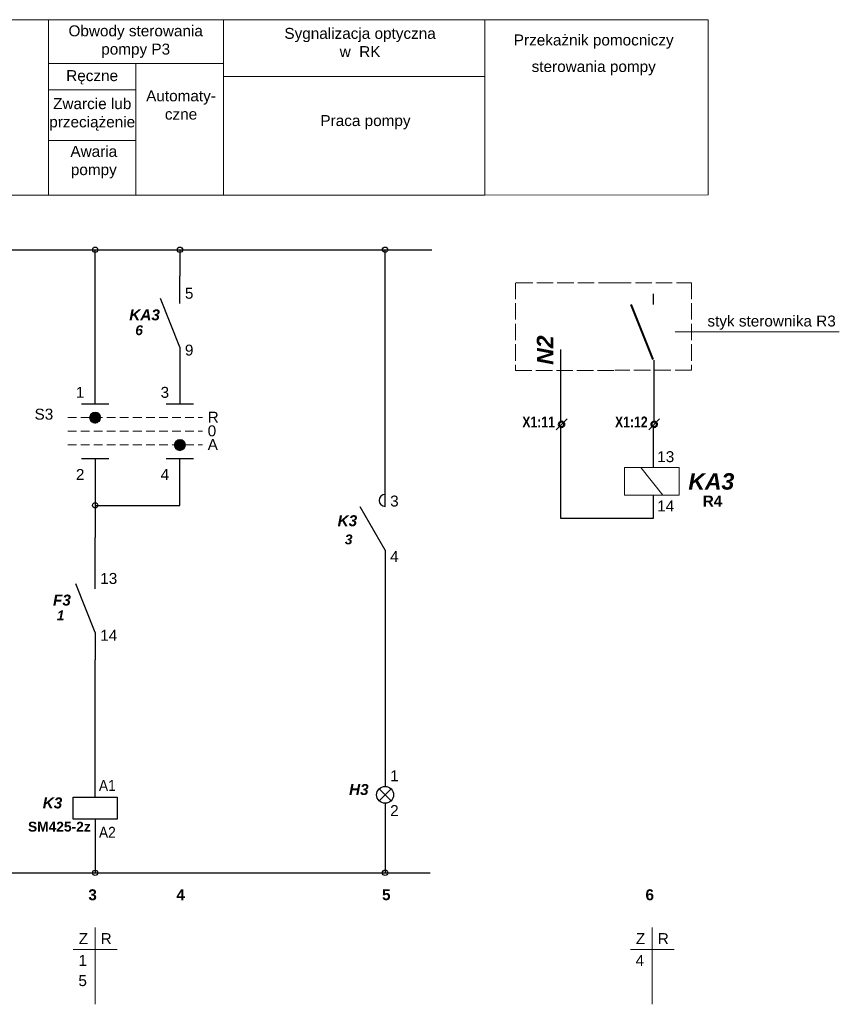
# Model space of a CAD drawing. Header units: millimetres. Extents: x 624 to 871, y 73 to 297.
# Tile 2 of 2: x 722 to 871, y 117 to 297. Entities that reach past the tile are written whole.
import ezdxf

# ---------------------------------------------------------------- set-up
doc = ezdxf.new("R2010")
doc.units = ezdxf.units.MM
doc.header["$LTSCALE"] = 0.25
doc.header["$MEASUREMENT"] = 0
doc.linetypes.add('ACAD_ISO02W100', pattern=[15, 12, -3])
doc.linetypes.add('HIDDEN', pattern=[9.525, 6.35, -3.175])
for name, color, linetype, lineweight in [('Elementy', 3, 'Continuous', 30), ('Opisy', 2, 'Continuous', 20), ('Połączenia', 1, 'Continuous', 25)]:
    doc.layers.add(name, color=color, linetype=linetype, lineweight=lineweight)
doc.layers.add('Prostok†ty', color=7, linetype='Continuous')
doc.layers.add('SCHRACK_S', color=1, linetype='Continuous')
doc.styles.add('p', font='arial.ttf', dxfattribs={"height": 3})
doc.styles.add('pd', font='arialbi.ttf', dxfattribs={"height": 3})
doc.styles.add('pm', font='arial.ttf', dxfattribs={"height": 2})
doc.styles.add('pmb', font='arialbd.ttf', dxfattribs={"height": 2})
doc.styles.add('Projekt', font='arial.ttf', dxfattribs={"height": 3})
doc.styles.add('Projekt duzy', font='arialbi.ttf', dxfattribs={"height": 4})
doc.styles.get("Standard").update_dxf_attribs({"font": 'arial.ttf', "height": 8})

# ---------------------------------------------------------------- blocks, each defined once
blk = doc.blocks.new('styk zwierny')
at = {"lineweight": 40}
blk.add_line((0, 0), (-4, 10), dxfattribs=at)
blk = doc.blocks.new('zacisk')
blk.add_line((1, 1), (-1, -1))
at = {"lineweight": 50}
blk.add_circle((0, 0), 0.5, dxfattribs=at)
blk = doc.blocks.new('OP000001_s')
at = {"layer": 'Elementy'}
for p, q in [((-5.77, -0.16), (-11.21, -5.61)), ((-11.21, -0.16), (-5.77, -5.61))]:
    blk.add_line(p, q, dxfattribs=at)
blk.add_circle((-8.49, -2.88), 3.85, dxfattribs=at)
blk = doc.blocks.new('CEWKA')
at = {"layer": 'SCHRACK_S', "color": 1}
for p, q in [((-15.29, -2.05), (-15.29, 1.95)), ((-15.29, -6.05), (-15.29, -10.05))]:
    blk.add_line(p, q, dxfattribs=at)
at = {"layer": 'SCHRACK_S', "color": 2}
for p, q in [((-19.29, -2.05), (-11.29, -2.05)), ((-19.29, -6.05), (-19.29, -2.05)), ((-11.29, -2.05), (-11.29, -6.05)), ((-11.29, -6.05), (-19.29, -6.05))]:
    blk.add_line(p, q, dxfattribs=at)
at = {"layer": 'SCHRACK_S', "color": 3, "width": 0.9}
for s, p in [('A1', (-14.6, -0.89)), ('A2', (-14.6, -9.44))]:
    blk.add_text(s, height=2, dxfattribs=at).set_placement(p)
blk = doc.blocks.new('Stycznik')
at = {"layer": 'SCHRACK_S', "color": 3}
blk.add_blockref('CEWKA', (1228.98, 171.31), dxfattribs=at)
blk = doc.blocks.new('Styk_stycz')
at = {"layer": 'SCHRACK_S'}
for p, q in [((1252.89, 219.91), (1252.89, 224.91)), ((1252.89, 211.91), (1248.31, 219.84)), ((1252.89, 211.91), (1252.89, 206.91))]:
    blk.add_line(p, q, dxfattribs=at)
at = {"layer": 'SCHRACK_S', "color": 4}
blk.add_arc((1252.89, 221.01), 1.1, 90, 270, dxfattribs=at)
blk = doc.blocks.new('*X12')
at = {"layer": 'Prostok†ty', "color": 0, "linetype": 'ByBlock'}
for p, q in [((84.6, 107.84), (84.56, 107.9)), ((84.75, 107.92), (84.7, 107.84)), ((84.75, 107.92), (84.73, 107.96)), ((84.75, 107.92), (84.85, 107.92)), ((84.89, 108), (84.85, 107.92)), ((84.9, 107.84), (84.85, 107.92)), ((85.05, 107.92), (85, 107.84)), ((85.05, 107.92), (85.01, 108)), ((85.05, 107.92), (85.15, 107.92)), ((85.18, 107.98), (85.15, 107.92)), ((85.2, 107.84), (85.15, 107.92)), ((85.35, 107.92), (85.3, 107.84)), ((85.35, 107.92), (85.34, 107.94)), ((85.35, 107.92), (85.38, 107.92)), ((85.5, 107.84), (85.48, 107.88)), ((84, 106.97), (84.1, 106.97)), ((84.01, 107.15), (84.1, 107.15)), ((84.02, 106.8), (84.1, 106.8)), ((84.05, 107.32), (84.1, 107.32)), ((84.07, 106.63), (84.1, 106.63)), ((84.15, 107.41), (84.1, 107.32)), ((84.15, 107.23), (84.1, 107.32)), ((84.15, 107.23), (84.1, 107.15)), ((84.15, 107.06), (84.1, 107.15)), ((84.15, 107.06), (84.1, 106.97)), ((84.15, 106.89), (84.1, 106.97)), ((84.15, 106.89), (84.1, 106.8)), ((84.15, 106.71), (84.1, 106.8)), ((84.15, 106.71), (84.1, 106.63)), ((84.15, 106.54), (84.1, 106.63)), ((84.15, 107.41), (84.11, 107.47)), ((84.15, 106.54), (84.13, 106.51)), ((84.15, 107.41), (84.25, 107.41)), ((84.15, 107.23), (84.25, 107.23)), ((84.15, 107.06), (84.25, 107.06)), ((84.15, 106.89), (84.25, 106.89)), ((84.15, 106.71), (84.25, 106.71)), ((84.15, 106.54), (84.25, 106.54)), ((84.18, 107.58), (84.25, 107.58)), ((84.23, 106.37), (84.25, 106.37)), ((84.3, 107.66), (84.25, 107.58)), ((84.3, 107.49), (84.25, 107.58)), ((84.3, 107.49), (84.25, 107.41)), ((84.3, 107.32), (84.25, 107.41)), ((84.3, 107.32), (84.25, 107.23)), ((84.3, 107.15), (84.25, 107.23)), ((84.3, 107.15), (84.25, 107.06)), ((84.3, 106.97), (84.25, 107.06)), ((84.3, 106.97), (84.25, 106.89)), ((84.3, 106.8), (84.25, 106.89)), ((84.3, 106.8), (84.25, 106.71)), ((84.3, 106.63), (84.25, 106.71)), ((84.3, 106.63), (84.25, 106.54)), ((84.3, 106.45), (84.25, 106.54)), ((84.3, 106.45), (84.25, 106.37)), ((84.29, 106.3), (84.25, 106.37)), ((84.3, 107.66), (84.28, 107.7)), ((84.3, 107.66), (84.4, 107.66)), ((84.3, 107.49), (84.4, 107.49)), ((84.3, 107.32), (84.4, 107.32)), ((84.3, 107.15), (84.4, 107.15)), ((84.3, 106.97), (84.4, 106.97)), ((84.3, 106.8), (84.4, 106.8)), ((84.3, 106.63), (84.4, 106.63)), ((84.3, 106.45), (84.4, 106.45)), ((84.31, 106.28), (84.4, 106.28)), ((84.45, 107.75), (84.4, 107.66)), ((84.45, 107.58), (84.4, 107.66)), ((84.45, 107.58), (84.4, 107.49)), ((84.45, 107.41), (84.4, 107.49)), ((84.45, 107.41), (84.4, 107.32)), ((84.45, 107.23), (84.4, 107.32)), ((84.45, 107.23), (84.4, 107.15)), ((84.45, 107.06), (84.4, 107.15)), ((84.45, 107.06), (84.4, 106.97)), ((84.45, 106.89), (84.4, 106.97)), ((84.45, 106.89), (84.4, 106.8)), ((84.45, 106.71), (84.4, 106.8)), ((84.45, 106.71), (84.4, 106.63)), ((84.45, 106.54), (84.4, 106.63)), ((84.45, 106.54), (84.4, 106.45)), ((84.45, 106.37), (84.4, 106.45)), ((84.45, 106.37), (84.4, 106.28)), ((84.45, 106.19), (84.4, 106.28)), ((84.45, 107.75), (84.41, 107.81)), ((84.45, 106.19), (84.44, 106.17)), ((84.45, 107.75), (84.55, 107.75)), ((84.45, 107.58), (84.55, 107.58)), ((84.45, 107.41), (84.55, 107.41)), ((84.45, 107.23), (84.55, 107.23)), ((84.45, 107.06), (84.55, 107.06)), ((84.45, 106.89), (84.55, 106.89)), ((84.45, 106.71), (84.55, 106.71)), ((84.45, 106.54), (84.55, 106.54)), ((84.45, 106.37), (84.55, 106.37)), ((84.45, 106.19), (84.55, 106.19)), ((84.6, 107.84), (84.55, 107.75)), ((84.6, 107.66), (84.55, 107.75)), ((84.6, 107.66), (84.55, 107.58)), ((84.6, 107.49), (84.55, 107.58)), ((84.6, 107.49), (84.55, 107.41)), ((84.6, 107.32), (84.55, 107.41)), ((84.6, 107.32), (84.55, 107.23)), ((84.6, 107.15), (84.55, 107.23)), ((84.6, 107.15), (84.55, 107.06)), ((84.6, 106.97), (84.55, 107.06)), ((84.6, 106.97), (84.55, 106.89)), ((84.6, 106.8), (84.55, 106.89)), ((84.6, 106.8), (84.55, 106.71)), ((84.6, 106.63), (84.55, 106.71)), ((84.6, 106.63), (84.55, 106.54)), ((84.6, 106.45), (84.55, 106.54)), ((84.6, 106.45), (84.55, 106.37)), ((84.6, 106.28), (84.55, 106.37)), ((84.6, 106.28), (84.55, 106.19)), ((84.6, 106.11), (84.55, 106.19)), ((84.6, 106.11), (84.59, 106.09)), ((84.6, 107.84), (84.7, 107.84)), ((84.6, 107.66), (84.7, 107.66)), ((84.6, 107.49), (84.7, 107.49)), ((84.6, 107.32), (84.7, 107.32)), ((84.6, 107.15), (84.7, 107.15)), ((84.6, 106.97), (84.7, 106.97)), ((84.6, 106.8), (84.7, 106.8)), ((84.6, 106.63), (84.7, 106.63)), ((84.6, 106.45), (84.7, 106.45)), ((84.6, 106.28), (84.7, 106.28)), ((84.6, 106.11), (84.7, 106.11)), ((84.75, 107.75), (84.7, 107.84)), ((84.75, 107.75), (84.7, 107.66)), ((84.75, 107.58), (84.7, 107.66)), ((84.75, 107.58), (84.7, 107.49)), ((84.75, 107.41), (84.7, 107.49)), ((84.75, 107.41), (84.7, 107.32)), ((84.75, 107.23), (84.7, 107.32)), ((84.75, 107.23), (84.7, 107.15)), ((84.75, 107.06), (84.7, 107.15)), ((84.75, 107.06), (84.7, 106.97)), ((84.75, 106.89), (84.7, 106.97)), ((84.75, 106.89), (84.7, 106.8)), ((84.75, 106.71), (84.7, 106.8)), ((84.75, 106.71), (84.7, 106.63)), ((84.75, 106.54), (84.7, 106.63)), ((84.75, 106.54), (84.7, 106.45)), ((84.75, 106.37), (84.7, 106.45)), ((84.75, 106.37), (84.7, 106.28)), ((84.75, 106.19), (84.7, 106.28)), ((84.75, 106.19), (84.7, 106.11)), ((84.74, 106.04), (84.7, 106.11)), ((84.75, 107.75), (84.85, 107.75)), ((84.75, 107.58), (84.85, 107.58)), ((84.75, 107.41), (84.85, 107.41)), ((84.75, 107.23), (84.85, 107.23)), ((84.75, 107.06), (84.85, 107.06)), ((84.75, 106.89), (84.85, 106.89)), ((84.75, 106.71), (84.85, 106.71)), ((84.75, 106.54), (84.85, 106.54)), ((84.75, 106.37), (84.85, 106.37)), ((84.75, 106.19), (84.85, 106.19)), ((84.9, 107.84), (84.85, 107.75)), ((84.9, 107.66), (84.85, 107.75)), ((84.9, 107.66), (84.85, 107.58)), ((84.9, 107.49), (84.85, 107.58)), ((84.9, 107.49), (84.85, 107.41)), ((84.9, 107.32), (84.85, 107.41)), ((84.9, 107.32), (84.85, 107.23)), ((84.9, 107.15), (84.85, 107.23)), ((84.9, 107.15), (84.85, 107.06)), ((84.9, 106.97), (84.85, 107.06)), ((84.9, 106.97), (84.85, 106.89)), ((84.9, 106.8), (84.85, 106.89)), ((84.9, 106.8), (84.85, 106.71)), ((84.9, 106.63), (84.85, 106.71)), ((84.9, 106.63), (84.85, 106.54)), ((84.9, 106.45), (84.85, 106.54)), ((84.9, 106.45), (84.85, 106.37)), ((84.9, 106.28), (84.85, 106.37)), ((84.9, 106.28), (84.85, 106.19)), ((84.9, 106.11), (84.85, 106.19)), ((84.9, 106.11), (84.85, 106.02)), ((84.9, 107.84), (85, 107.84)), ((84.9, 107.66), (85, 107.66)), ((84.9, 107.49), (85, 107.49)), ((84.9, 107.32), (85, 107.32)), ((84.9, 107.15), (85, 107.15)), ((84.9, 106.97), (85, 106.97)), ((84.9, 106.8), (85, 106.8)), ((84.9, 106.63), (85, 106.63)), ((84.9, 106.45), (85, 106.45)), ((84.9, 106.28), (85, 106.28)), ((84.9, 106.11), (85, 106.11)), ((85.05, 107.75), (85, 107.84)), ((85.05, 107.75), (85, 107.66)), ((85.05, 107.58), (85, 107.66)), ((85.05, 107.58), (85, 107.49)), ((85.05, 107.41), (85, 107.49)), ((85.05, 107.41), (85, 107.32)), ((85.05, 107.23), (85, 107.32)), ((85.05, 107.23), (85, 107.15)), ((85.05, 107.06), (85, 107.15)), ((85.05, 107.06), (85, 106.97)), ((85.05, 106.89), (85, 106.97)), ((85.05, 106.89), (85, 106.8)), ((85.05, 106.71), (85, 106.8)), ((85.05, 106.71), (85, 106.63)), ((85.05, 106.54), (85, 106.63)), ((85.05, 106.54), (85, 106.45)), ((85.05, 106.37), (85, 106.45)), ((85.05, 106.37), (85, 106.28)), ((85.05, 106.19), (85, 106.28)), ((85.05, 106.19), (85, 106.11)), ((85.05, 106.02), (85, 106.11)), ((85.05, 107.75), (85.15, 107.75)), ((85.05, 107.58), (85.15, 107.58)), ((85.05, 107.41), (85.15, 107.41)), ((85.05, 107.23), (85.15, 107.23)), ((85.05, 107.06), (85.15, 107.06)), ((85.05, 106.89), (85.15, 106.89)), ((85.05, 106.71), (85.15, 106.71)), ((85.05, 106.54), (85.15, 106.54)), ((85.05, 106.37), (85.15, 106.37)), ((85.05, 106.19), (85.15, 106.19)), ((85.2, 107.84), (85.15, 107.75)), ((85.2, 107.66), (85.15, 107.75)), ((85.2, 107.66), (85.15, 107.58)), ((85.2, 107.49), (85.15, 107.58)), ((85.2, 107.49), (85.15, 107.41)), ((85.2, 107.32), (85.15, 107.41)), ((85.2, 107.32), (85.15, 107.23)), ((85.2, 107.15), (85.15, 107.23)), ((85.2, 107.15), (85.15, 107.06)), ((85.2, 106.97), (85.15, 107.06)), ((85.2, 106.97), (85.15, 106.89)), ((85.2, 106.8), (85.15, 106.89)), ((85.2, 106.8), (85.15, 106.71)), ((85.2, 106.63), (85.15, 106.71)), ((85.2, 106.63), (85.15, 106.54)), ((85.2, 106.45), (85.15, 106.54)), ((85.2, 106.45), (85.15, 106.37)), ((85.2, 106.28), (85.15, 106.37)), ((85.2, 106.28), (85.15, 106.19)), ((85.2, 106.11), (85.15, 106.19)), ((85.2, 106.11), (85.15, 106.02)), ((85.2, 107.84), (85.3, 107.84)), ((85.2, 107.66), (85.3, 107.66)), ((85.2, 107.49), (85.3, 107.49)), ((85.2, 107.32), (85.3, 107.32)), ((85.2, 107.15), (85.3, 107.15)), ((85.2, 106.97), (85.3, 106.97)), ((85.2, 106.8), (85.3, 106.8)), ((85.2, 106.63), (85.3, 106.63)), ((85.2, 106.45), (85.3, 106.45)), ((85.2, 106.28), (85.3, 106.28)), ((85.2, 106.11), (85.3, 106.11)), ((85.35, 107.75), (85.3, 107.84)), ((85.35, 107.75), (85.3, 107.66)), ((85.35, 107.58), (85.3, 107.66)), ((85.35, 107.58), (85.3, 107.49)), ((85.35, 107.41), (85.3, 107.49)), ((85.35, 107.41), (85.3, 107.32)), ((85.35, 107.23), (85.3, 107.32)), ((85.35, 107.23), (85.3, 107.15)), ((85.35, 107.06), (85.3, 107.15)), ((85.35, 107.06), (85.3, 106.97)), ((85.35, 106.89), (85.3, 106.97)), ((85.35, 106.89), (85.3, 106.8)), ((85.35, 106.71), (85.3, 106.8)), ((85.35, 106.71), (85.3, 106.63)), ((85.35, 106.54), (85.3, 106.63)), ((85.35, 106.54), (85.3, 106.45)), ((85.35, 106.37), (85.3, 106.45)), ((85.35, 106.37), (85.3, 106.28)), ((85.35, 106.19), (85.3, 106.28)), ((85.35, 106.19), (85.3, 106.11)), ((85.33, 106.06), (85.3, 106.11)), ((85.35, 107.75), (85.45, 107.75)), ((85.35, 107.58), (85.45, 107.58)), ((85.35, 107.41), (85.45, 107.41)), ((85.35, 107.23), (85.45, 107.23)), ((85.35, 107.06), (85.45, 107.06)), ((85.35, 106.89), (85.45, 106.89)), ((85.35, 106.71), (85.45, 106.71)), ((85.35, 106.54), (85.45, 106.54)), ((85.35, 106.37), (85.45, 106.37)), ((85.35, 106.19), (85.45, 106.19)), ((85.5, 107.84), (85.45, 107.75)), ((85.5, 107.66), (85.45, 107.75)), ((85.5, 107.66), (85.45, 107.58)), ((85.5, 107.49), (85.45, 107.58)), ((85.5, 107.49), (85.45, 107.41)), ((85.5, 107.32), (85.45, 107.41)), ((85.5, 107.32), (85.45, 107.23)), ((85.5, 107.15), (85.45, 107.23)), ((85.5, 107.15), (85.45, 107.06)), ((85.5, 106.97), (85.45, 107.06)), ((85.5, 106.97), (85.45, 106.89)), ((85.5, 106.8), (85.45, 106.89)), ((85.5, 106.8), (85.45, 106.71)), ((85.5, 106.63), (85.45, 106.71)), ((85.5, 106.63), (85.45, 106.54)), ((85.5, 106.45), (85.45, 106.54)), ((85.5, 106.45), (85.45, 106.37)), ((85.5, 106.28), (85.45, 106.37)), ((85.5, 106.28), (85.45, 106.19)), ((85.49, 106.13), (85.45, 106.19)), ((85.5, 107.84), (85.55, 107.84)), ((85.5, 107.66), (85.6, 107.66)), ((85.5, 107.49), (85.6, 107.49)), ((85.5, 107.32), (85.6, 107.32)), ((85.5, 107.15), (85.6, 107.15)), ((85.5, 106.97), (85.6, 106.97)), ((85.5, 106.8), (85.6, 106.8)), ((85.5, 106.63), (85.6, 106.63)), ((85.5, 106.45), (85.6, 106.45)), ((85.5, 106.28), (85.6, 106.28)), ((85.65, 107.75), (85.6, 107.66)), ((85.65, 107.58), (85.6, 107.66)), ((85.65, 107.58), (85.6, 107.49)), ((85.65, 107.41), (85.6, 107.49)), ((85.65, 107.41), (85.6, 107.32)), ((85.65, 107.23), (85.6, 107.32)), ((85.65, 107.23), (85.6, 107.15)), ((85.65, 107.06), (85.6, 107.15)), ((85.65, 107.06), (85.6, 106.97)), ((85.65, 106.89), (85.6, 106.97)), ((85.65, 106.89), (85.6, 106.8)), ((85.65, 106.71), (85.6, 106.8)), ((85.65, 106.71), (85.6, 106.63)), ((85.65, 106.54), (85.6, 106.63)), ((85.65, 106.54), (85.6, 106.45)), ((85.65, 106.37), (85.6, 106.45)), ((85.65, 106.37), (85.6, 106.28)), ((85.63, 106.23), (85.6, 106.28)), ((85.65, 107.75), (85.64, 107.77)), ((85.65, 107.75), (85.66, 107.75)), ((85.65, 107.58), (85.75, 107.58)), ((85.65, 107.41), (85.75, 107.41)), ((85.65, 107.23), (85.75, 107.23)), ((85.65, 107.06), (85.75, 107.06)), ((85.65, 106.89), (85.75, 106.89)), ((85.65, 106.71), (85.75, 106.71)), ((85.65, 106.54), (85.75, 106.54)), ((85.65, 106.37), (85.75, 106.37)), ((85.78, 107.63), (85.75, 107.58)), ((85.8, 107.49), (85.75, 107.58)), ((85.8, 107.49), (85.75, 107.41)), ((85.8, 107.32), (85.75, 107.41)), ((85.8, 107.32), (85.75, 107.23)), ((85.8, 107.15), (85.75, 107.23)), ((85.8, 107.15), (85.75, 107.06)), ((85.8, 106.97), (85.75, 107.06)), ((85.8, 106.97), (85.75, 106.89)), ((85.8, 106.8), (85.75, 106.89)), ((85.8, 106.8), (85.75, 106.71)), ((85.8, 106.63), (85.75, 106.71)), ((85.8, 106.63), (85.75, 106.54)), ((85.8, 106.45), (85.75, 106.54)), ((85.8, 106.45), (85.75, 106.37)), ((85.76, 106.35), (85.75, 106.37)), ((85.8, 107.49), (85.87, 107.49)), ((85.8, 107.32), (85.9, 107.32)), ((85.8, 107.15), (85.9, 107.15)), ((85.8, 106.97), (85.9, 106.97)), ((85.8, 106.8), (85.9, 106.8)), ((85.8, 106.63), (85.9, 106.63)), ((85.8, 106.45), (85.84, 106.45)), ((85.93, 107.37), (85.9, 107.32)), ((85.95, 107.23), (85.9, 107.32)), ((85.95, 107.23), (85.9, 107.15)), ((85.95, 107.06), (85.9, 107.15)), ((85.95, 107.06), (85.9, 106.97)), ((85.95, 106.89), (85.9, 106.97)), ((85.95, 106.89), (85.9, 106.8)), ((85.95, 106.71), (85.9, 106.8)), ((85.95, 106.71), (85.9, 106.63)), ((85.92, 106.6), (85.9, 106.63)), ((85.95, 107.23), (85.97, 107.23)), ((85.95, 107.06), (86, 107.06)), ((85.95, 106.89), (85.99, 106.89)), ((85.95, 106.71), (85.96, 106.71)), ((84.81, 106.02), (84.85, 106.02)), ((84.85, 106.01), (84.85, 106.02)), ((85.05, 106.02), (85.04, 106)), ((85.05, 106.02), (85.15, 106.02)), ((85.15, 106.01), (85.15, 106.02))]:
    blk.add_line(p, q, dxfattribs=at)
blk = doc.blocks.new('*X13')
at = {"layer": 'Prostok†ty', "color": 0, "linetype": 'ByBlock'}
for p, q in [((74, 111.98), (74.05, 111.98)), ((74.01, 112.16), (74.05, 112.16)), ((74.02, 111.81), (74.05, 111.81)), ((74.1, 112.24), (74.05, 112.32)), ((74.1, 112.24), (74.05, 112.16)), ((74.1, 112.07), (74.05, 112.16)), ((74.1, 112.07), (74.05, 111.98)), ((74.1, 111.9), (74.05, 111.98)), ((74.1, 111.9), (74.05, 111.81)), ((74.1, 111.72), (74.05, 111.81)), ((74.1, 112.42), (74.06, 112.36)), ((74.1, 111.72), (74.06, 111.66)), ((74.1, 112.42), (74.09, 112.43)), ((74.1, 112.42), (74.2, 112.42)), ((74.1, 112.24), (74.2, 112.24)), ((74.1, 112.07), (74.2, 112.07)), ((74.1, 111.9), (74.2, 111.9)), ((74.1, 111.72), (74.2, 111.72)), ((74.11, 111.55), (74.2, 111.55)), ((74.19, 112.59), (74.2, 112.59)), ((74.23, 112.63), (74.2, 112.59)), ((74.25, 112.5), (74.2, 112.59)), ((74.25, 112.5), (74.2, 112.42)), ((74.25, 112.33), (74.2, 112.42)), ((74.25, 112.33), (74.2, 112.24)), ((74.25, 112.16), (74.2, 112.24)), ((74.25, 112.16), (74.2, 112.07)), ((74.25, 111.98), (74.2, 112.07)), ((74.25, 111.98), (74.2, 111.9)), ((74.25, 111.81), (74.2, 111.9)), ((74.25, 111.81), (74.2, 111.72)), ((74.25, 111.64), (74.2, 111.72)), ((74.25, 111.64), (74.2, 111.55)), ((74.25, 111.46), (74.2, 111.55)), ((74.25, 111.46), (74.21, 111.39)), ((74.25, 112.5), (74.35, 112.5)), ((74.25, 112.33), (74.35, 112.33)), ((74.25, 112.16), (74.35, 112.16)), ((74.25, 111.98), (74.35, 111.98)), ((74.25, 111.81), (74.35, 111.81)), ((74.25, 111.64), (74.35, 111.64)), ((74.25, 111.46), (74.35, 111.46)), ((74.26, 112.68), (74.35, 112.68)), ((74.4, 112.76), (74.35, 112.68)), ((74.4, 112.59), (74.35, 112.68)), ((74.4, 112.59), (74.35, 112.5)), ((74.4, 112.42), (74.35, 112.5)), ((74.4, 112.42), (74.35, 112.33)), ((74.4, 112.24), (74.35, 112.33)), ((74.4, 112.24), (74.35, 112.16)), ((74.4, 112.07), (74.35, 112.16)), ((74.4, 112.07), (74.35, 111.98)), ((74.4, 111.9), (74.35, 111.98)), ((74.4, 111.9), (74.35, 111.81)), ((74.4, 111.72), (74.35, 111.81)), ((74.4, 111.72), (74.35, 111.64)), ((74.4, 111.55), (74.35, 111.64)), ((74.4, 111.55), (74.35, 111.46)), ((74.4, 111.38), (74.35, 111.46)), ((74.4, 112.76), (74.38, 112.79)), ((74.4, 112.76), (74.5, 112.76)), ((74.4, 112.59), (74.5, 112.59)), ((74.4, 112.42), (74.5, 112.42)), ((74.4, 112.24), (74.5, 112.24)), ((74.4, 112.07), (74.5, 112.07)), ((74.4, 111.9), (74.5, 111.9)), ((74.4, 111.72), (74.5, 111.72)), ((74.4, 111.55), (74.5, 111.55)), ((74.55, 112.85), (74.5, 112.76)), ((74.55, 112.68), (74.5, 112.76)), ((74.55, 112.68), (74.5, 112.59)), ((74.55, 112.5), (74.5, 112.59)), ((74.55, 112.5), (74.5, 112.42)), ((74.55, 112.33), (74.5, 112.42)), ((74.55, 112.33), (74.5, 112.24)), ((74.55, 112.16), (74.5, 112.24)), ((74.55, 112.16), (74.5, 112.07)), ((74.55, 111.98), (74.5, 112.07)), ((74.55, 111.98), (74.5, 111.9)), ((74.55, 111.81), (74.5, 111.9)), ((74.55, 111.81), (74.5, 111.72)), ((74.55, 111.64), (74.5, 111.72)), ((74.55, 111.64), (74.5, 111.55)), ((74.55, 111.46), (74.5, 111.55)), ((74.55, 111.46), (74.5, 111.38)), ((74.55, 112.85), (74.53, 112.88)), ((74.55, 112.85), (74.65, 112.85)), ((74.55, 112.68), (74.65, 112.68)), ((74.55, 112.5), (74.65, 112.5)), ((74.55, 112.33), (74.65, 112.33)), ((74.55, 112.16), (74.65, 112.16)), ((74.55, 111.98), (74.65, 111.98)), ((74.55, 111.81), (74.65, 111.81)), ((74.55, 111.64), (74.65, 111.64)), ((74.55, 111.46), (74.65, 111.46)), ((74.7, 112.94), (74.65, 112.85)), ((74.7, 112.76), (74.65, 112.85)), ((74.7, 112.76), (74.65, 112.68)), ((74.7, 112.59), (74.65, 112.68)), ((74.7, 112.59), (74.65, 112.5)), ((74.7, 112.42), (74.65, 112.5)), ((74.7, 112.42), (74.65, 112.33)), ((74.7, 112.24), (74.65, 112.33)), ((74.7, 112.24), (74.65, 112.16)), ((74.7, 112.07), (74.65, 112.16)), ((74.7, 112.07), (74.65, 111.98)), ((74.7, 111.9), (74.65, 111.98)), ((74.7, 111.9), (74.65, 111.81)), ((74.7, 111.72), (74.65, 111.81)), ((74.7, 111.72), (74.65, 111.64)), ((74.7, 111.55), (74.65, 111.64)), ((74.7, 111.55), (74.65, 111.46)), ((74.7, 111.38), (74.65, 111.46)), ((74.7, 112.94), (74.69, 112.95)), ((74.7, 112.94), (74.8, 112.94)), ((74.7, 112.76), (74.8, 112.76)), ((74.7, 112.59), (74.8, 112.59)), ((74.7, 112.42), (74.8, 112.42)), ((74.7, 112.24), (74.8, 112.24)), ((74.7, 112.07), (74.8, 112.07)), ((74.7, 111.9), (74.8, 111.9)), ((74.7, 111.72), (74.8, 111.72)), ((74.7, 111.55), (74.8, 111.55)), ((74.83, 112.99), (74.8, 112.94)), ((74.85, 112.85), (74.8, 112.94)), ((74.85, 112.85), (74.8, 112.76)), ((74.85, 112.68), (74.8, 112.76)), ((74.85, 112.68), (74.8, 112.59)), ((74.85, 112.5), (74.8, 112.59)), ((74.85, 112.5), (74.8, 112.42)), ((74.85, 112.33), (74.8, 112.42)), ((74.85, 112.33), (74.8, 112.24)), ((74.85, 112.16), (74.8, 112.24)), ((74.85, 112.16), (74.8, 112.07)), ((74.85, 111.98), (74.8, 112.07)), ((74.85, 111.98), (74.8, 111.9)), ((74.85, 111.81), (74.8, 111.9)), ((74.85, 111.81), (74.8, 111.72)), ((74.85, 111.64), (74.8, 111.72)), ((74.85, 111.64), (74.8, 111.55)), ((74.85, 111.46), (74.8, 111.55)), ((74.85, 111.46), (74.8, 111.38)), ((74.85, 112.85), (74.95, 112.85)), ((74.85, 112.68), (74.95, 112.68)), ((74.85, 112.5), (74.95, 112.5)), ((74.85, 112.33), (74.95, 112.33)), ((74.85, 112.16), (74.95, 112.16)), ((74.85, 111.98), (74.95, 111.98)), ((74.85, 111.81), (74.95, 111.81)), ((74.85, 111.64), (74.95, 111.64)), ((74.85, 111.46), (74.95, 111.46)), ((75, 112.94), (74.95, 112.85)), ((75, 112.76), (74.95, 112.85)), ((75, 112.76), (74.95, 112.68)), ((75, 112.59), (74.95, 112.68)), ((75, 112.59), (74.95, 112.5)), ((75, 112.42), (74.95, 112.5)), ((75, 112.42), (74.95, 112.33)), ((75, 112.24), (74.95, 112.33)), ((75, 112.24), (74.95, 112.16)), ((75, 112.07), (74.95, 112.16)), ((75, 112.07), (74.95, 111.98)), ((75, 111.9), (74.95, 111.98)), ((75, 111.9), (74.95, 111.81)), ((75, 111.72), (74.95, 111.81)), ((75, 111.72), (74.95, 111.64)), ((75, 111.55), (74.95, 111.64)), ((75, 111.55), (74.95, 111.46)), ((75, 111.38), (74.95, 111.46)), ((75, 112.94), (74.96, 113)), ((75, 112.94), (75.1, 112.94)), ((75, 112.76), (75.1, 112.76)), ((75, 112.59), (75.1, 112.59)), ((75, 112.42), (75.1, 112.42)), ((75, 112.24), (75.1, 112.24)), ((75, 112.07), (75.1, 112.07)), ((75, 111.9), (75.1, 111.9)), ((75, 111.72), (75.1, 111.72)), ((75, 111.55), (75.1, 111.55)), ((75.13, 112.99), (75.1, 112.94)), ((75.15, 112.85), (75.1, 112.94)), ((75.15, 112.85), (75.1, 112.76)), ((75.15, 112.68), (75.1, 112.76)), ((75.15, 112.68), (75.1, 112.59)), ((75.15, 112.5), (75.1, 112.59)), ((75.15, 112.5), (75.1, 112.42)), ((75.15, 112.33), (75.1, 112.42)), ((75.15, 112.33), (75.1, 112.24)), ((75.15, 112.16), (75.1, 112.24)), ((75.15, 112.16), (75.1, 112.07)), ((75.15, 111.98), (75.1, 112.07)), ((75.15, 111.98), (75.1, 111.9)), ((75.15, 111.81), (75.1, 111.9)), ((75.15, 111.81), (75.1, 111.72)), ((75.15, 111.64), (75.1, 111.72)), ((75.15, 111.64), (75.1, 111.55)), ((75.15, 111.46), (75.1, 111.55)), ((75.15, 111.46), (75.1, 111.38)), ((75.15, 112.85), (75.25, 112.85)), ((75.15, 112.68), (75.25, 112.68)), ((75.15, 112.5), (75.25, 112.5)), ((75.15, 112.33), (75.25, 112.33)), ((75.15, 112.16), (75.25, 112.16)), ((75.15, 111.98), (75.25, 111.98)), ((75.15, 111.81), (75.25, 111.81)), ((75.15, 111.64), (75.25, 111.64)), ((75.15, 111.46), (75.25, 111.46)), ((75.3, 112.94), (75.25, 112.85)), ((75.3, 112.76), (75.25, 112.85)), ((75.3, 112.76), (75.25, 112.68)), ((75.3, 112.59), (75.25, 112.68)), ((75.3, 112.59), (75.25, 112.5)), ((75.3, 112.42), (75.25, 112.5)), ((75.3, 112.42), (75.25, 112.33)), ((75.3, 112.24), (75.25, 112.33)), ((75.3, 112.24), (75.25, 112.16)), ((75.3, 112.07), (75.25, 112.16)), ((75.3, 112.07), (75.25, 111.98)), ((75.3, 111.9), (75.25, 111.98)), ((75.3, 111.9), (75.25, 111.81)), ((75.3, 111.72), (75.25, 111.81)), ((75.3, 111.72), (75.25, 111.64)), ((75.3, 111.55), (75.25, 111.64)), ((75.3, 111.55), (75.25, 111.46)), ((75.3, 111.38), (75.25, 111.46)), ((75.3, 112.94), (75.29, 112.96)), ((75.3, 112.94), (75.36, 112.94)), ((75.3, 112.76), (75.4, 112.76)), ((75.3, 112.59), (75.4, 112.59)), ((75.3, 112.42), (75.4, 112.42)), ((75.3, 112.24), (75.4, 112.24)), ((75.3, 112.07), (75.4, 112.07)), ((75.3, 111.9), (75.4, 111.9)), ((75.3, 111.72), (75.4, 111.72)), ((75.3, 111.55), (75.4, 111.55)), ((75.45, 112.85), (75.4, 112.76)), ((75.45, 112.68), (75.4, 112.76)), ((75.45, 112.68), (75.4, 112.59)), ((75.45, 112.5), (75.4, 112.59)), ((75.45, 112.5), (75.4, 112.42)), ((75.45, 112.33), (75.4, 112.42)), ((75.45, 112.33), (75.4, 112.24)), ((75.45, 112.16), (75.4, 112.24)), ((75.45, 112.16), (75.4, 112.07)), ((75.45, 111.98), (75.4, 112.07)), ((75.45, 111.98), (75.4, 111.9)), ((75.45, 111.81), (75.4, 111.9)), ((75.45, 111.81), (75.4, 111.72)), ((75.45, 111.64), (75.4, 111.72)), ((75.45, 111.64), (75.4, 111.55)), ((75.45, 111.46), (75.4, 111.55)), ((75.45, 111.46), (75.4, 111.38)), ((75.45, 112.85), (75.41, 112.91)), ((75.45, 112.85), (75.53, 112.85)), ((75.45, 112.68), (75.55, 112.68)), ((75.45, 112.5), (75.55, 112.5)), ((75.45, 112.33), (75.55, 112.33)), ((75.45, 112.16), (75.55, 112.16)), ((75.45, 111.98), (75.55, 111.98)), ((75.45, 111.81), (75.55, 111.81)), ((75.45, 111.64), (75.55, 111.64)), ((75.45, 111.46), (75.55, 111.46)), ((75.6, 112.76), (75.55, 112.68)), ((75.6, 112.59), (75.55, 112.68)), ((75.6, 112.59), (75.55, 112.5)), ((75.6, 112.42), (75.55, 112.5)), ((75.6, 112.42), (75.55, 112.33)), ((75.6, 112.24), (75.55, 112.33)), ((75.6, 112.24), (75.55, 112.16)), ((75.6, 112.07), (75.55, 112.16)), ((75.6, 112.07), (75.55, 111.98)), ((75.6, 111.9), (75.55, 111.98)), ((75.6, 111.9), (75.55, 111.81)), ((75.6, 111.72), (75.55, 111.81)), ((75.6, 111.72), (75.55, 111.64)), ((75.6, 111.55), (75.55, 111.64)), ((75.6, 111.55), (75.55, 111.46)), ((75.6, 111.38), (75.55, 111.46)), ((75.6, 112.76), (75.56, 112.83)), ((75.6, 112.76), (75.65, 112.76)), ((75.6, 112.59), (75.7, 112.59)), ((75.6, 112.42), (75.7, 112.42)), ((75.6, 112.24), (75.7, 112.24)), ((75.6, 112.07), (75.7, 112.07)), ((75.6, 111.9), (75.7, 111.9)), ((75.6, 111.72), (75.7, 111.72)), ((75.6, 111.55), (75.7, 111.55)), ((75.75, 112.67), (75.7, 112.59)), ((75.75, 112.5), (75.7, 112.59)), ((75.75, 112.5), (75.7, 112.42)), ((75.75, 112.33), (75.7, 112.42)), ((75.75, 112.33), (75.7, 112.24)), ((75.75, 112.16), (75.7, 112.24)), ((75.75, 112.16), (75.7, 112.07)), ((75.75, 111.98), (75.7, 112.07)), ((75.75, 111.98), (75.7, 111.9)), ((75.75, 111.81), (75.7, 111.9)), ((75.75, 111.81), (75.7, 111.72)), ((75.75, 111.64), (75.7, 111.72)), ((75.75, 111.64), (75.7, 111.55)), ((75.75, 111.46), (75.7, 111.55)), ((75.75, 111.46), (75.7, 111.38)), ((75.75, 112.5), (75.85, 112.5)), ((75.75, 112.33), (75.85, 112.33)), ((75.75, 112.16), (75.85, 112.16)), ((75.75, 111.98), (75.85, 111.98)), ((75.75, 111.81), (75.85, 111.81)), ((75.75, 111.64), (75.85, 111.64)), ((75.75, 111.46), (75.84, 111.46)), ((75.86, 112.52), (75.85, 112.5)), ((75.9, 112.42), (75.85, 112.5)), ((75.9, 112.42), (75.85, 112.33)), ((75.9, 112.24), (75.85, 112.33)), ((75.9, 112.24), (75.85, 112.16)), ((75.9, 112.07), (75.85, 112.16)), ((75.9, 112.07), (75.85, 111.98)), ((75.9, 111.9), (75.85, 111.98)), ((75.9, 111.9), (75.85, 111.81)), ((75.9, 111.72), (75.85, 111.81)), ((75.9, 111.72), (75.85, 111.64)), ((75.9, 111.56), (75.85, 111.64)), ((75.9, 112.42), (75.91, 112.42)), ((75.9, 112.24), (75.97, 112.24)), ((75.9, 112.07), (76, 112.07)), ((75.9, 111.9), (75.99, 111.9)), ((75.9, 111.72), (75.96, 111.72)), ((74.3, 111.29), (74.35, 111.29)), ((74.4, 111.38), (74.35, 111.29)), ((74.4, 111.2), (74.35, 111.29)), ((74.4, 111.38), (74.5, 111.38)), ((74.4, 111.2), (74.5, 111.2)), ((74.4, 111.2), (74.4, 111.2)), ((74.55, 111.29), (74.5, 111.38)), ((74.55, 111.29), (74.5, 111.2)), ((74.55, 111.12), (74.5, 111.2)), ((74.55, 111.29), (74.65, 111.29)), ((74.55, 111.12), (74.65, 111.12)), ((74.55, 111.12), (74.55, 111.11)), ((74.7, 111.38), (74.65, 111.29)), ((74.7, 111.2), (74.65, 111.29)), ((74.7, 111.2), (74.65, 111.12)), ((74.69, 111.05), (74.65, 111.12)), ((74.7, 111.38), (74.8, 111.38)), ((74.7, 111.2), (74.8, 111.2)), ((74.76, 111.03), (74.8, 111.03)), ((74.85, 111.29), (74.8, 111.38)), ((74.85, 111.29), (74.8, 111.2)), ((74.85, 111.12), (74.8, 111.2)), ((74.85, 111.12), (74.8, 111.03)), ((74.81, 111.02), (74.8, 111.03)), ((74.85, 111.29), (74.95, 111.29)), ((74.85, 111.12), (74.95, 111.12)), ((75, 111.38), (74.95, 111.29)), ((75, 111.2), (74.95, 111.29)), ((75, 111.2), (74.95, 111.12)), ((75, 111.03), (74.95, 111.12)), ((75, 111.03), (74.98, 111)), ((75, 111.38), (75.1, 111.38)), ((75, 111.2), (75.1, 111.2)), ((75, 111.03), (75.1, 111.03)), ((75.15, 111.29), (75.1, 111.38)), ((75.15, 111.29), (75.1, 111.2)), ((75.15, 111.12), (75.1, 111.2)), ((75.15, 111.12), (75.1, 111.03)), ((75.11, 111.01), (75.1, 111.03)), ((75.15, 111.29), (75.25, 111.29)), ((75.15, 111.12), (75.25, 111.12)), ((75.3, 111.38), (75.25, 111.29)), ((75.3, 111.2), (75.25, 111.29)), ((75.3, 111.2), (75.25, 111.12)), ((75.29, 111.04), (75.25, 111.12)), ((75.3, 111.38), (75.4, 111.38)), ((75.3, 111.2), (75.4, 111.2)), ((75.45, 111.29), (75.4, 111.38)), ((75.45, 111.29), (75.4, 111.2)), ((75.45, 111.12), (75.4, 111.2)), ((75.45, 111.12), (75.44, 111.1)), ((75.45, 111.29), (75.55, 111.29)), ((75.45, 111.12), (75.47, 111.12)), ((75.6, 111.38), (75.55, 111.29)), ((75.6, 111.2), (75.55, 111.29)), ((75.6, 111.38), (75.7, 111.38)), ((75.6, 111.2), (75.6, 111.2)), ((75.6, 111.2), (75.6, 111.2)), ((75.73, 111.32), (75.7, 111.38))]:
    blk.add_line(p, q, dxfattribs=at)
blk = doc.blocks.new('NO')
at = {"layer": 'SCHRACK_S'}
for p, q in [((1287.07, 181.95), (1287.07, 186.95)), ((1287.07, 173.95), (1283.54, 182.85)), ((1287.07, 173.95), (1287.07, 168.95))]:
    blk.add_line(p, q, dxfattribs=at)

msp = doc.modelspace()

# ---------------------------------------------------------------- linework, layer by layer
at = {"layer": 'Elementy'}
msp.add_line((837.33, 246.49), (837.33, 244.55), dxfattribs=at)
at = {"layer": 'Elementy', "linetype": 'Continuous'}
for p, q in [((732.93, 226.43), (737.93, 226.43)), ((748.4, 226.43), (753.4, 226.43)), ((732.93, 216.43), (737.93, 216.43)), ((748.4, 216.43), (753.4, 216.43))]:
    msp.add_line(p, q, dxfattribs=at)
at = {"layer": 'Elementy', "linetype": 'Continuous', "lineweight": 30}
for centre in [(735.43, 254.55), (750.9, 254.55), (788.37, 254.56), (735.43, 207.9), (735.43, 140.82), (788.37, 140.83)]:
    msp.add_circle(centre, 0.49, dxfattribs=at)
at = {"layer": 'Opisy'}
for p, q in [((625.46, 296.55), (790.88, 296.55)), ((758.88, 264.55), (758.88, 296.55)), ((758.88, 296.55), (758.88, 264.55)), ((758.88, 264.55), (758.88, 296.55)), ((806.61, 296.55), (806.61, 264.55)), ((806.61, 296.55), (806.61, 264.55)), ((806.61, 296.55), (847.35, 296.55)), ((806.61, 296.55), (806.61, 264.55)), ((806.61, 296.55), (806.61, 264.55)), ((847.35, 296.55), (847.35, 264.56)), ((758.88, 286.18), (806.61, 286.18)), ((790.88, 264.55), (625.4, 264.55)), ((847.35, 264.56), (806.61, 264.55)), ((842.08, 214.79), (832.08, 214.79)), ((832.08, 214.79), (832.08, 209.79)), ((835.08, 214.79), (839.08, 209.79)), ((842.08, 209.79), (842.08, 214.79)), ((832.08, 209.79), (842.08, 209.79))]:
    msp.add_line(p, q, dxfattribs=at)
at = {"layer": 'Opisy', "lineweight": 20}
for p, q in [((625.46, 296.55), (806.61, 296.55)), ((726.88, 264.55), (726.88, 296.55)), ((758.88, 296.55), (758.88, 264.55)), ((758.88, 264.55), (758.88, 296.55)), ((758.88, 296.55), (758.88, 264.55)), ((758.88, 264.55), (758.88, 296.55)), ((806.61, 296.55), (806.61, 264.55)), ((806.61, 288.55), (806.61, 296.55)), ((806.61, 296.55), (806.61, 264.55)), ((806.61, 296.55), (806.61, 264.55)), ((806.61, 296.55), (806.61, 264.55)), ((806.61, 296.55), (806.61, 264.55)), ((806.61, 288.55), (806.61, 296.55)), ((806.61, 296.55), (806.61, 264.55)), ((806.61, 296.55), (806.61, 264.55)), ((806.61, 296.55), (806.61, 264.55)), ((806.61, 296.55), (806.61, 264.55)), ((758.88, 288.55), (726.88, 288.55)), ((742.88, 288.55), (742.88, 264.55)), ((806.61, 288.55), (806.61, 264.55)), ((806.61, 288.55), (806.61, 264.55)), ((726.88, 283.76), (742.88, 283.76)), ((726.88, 274.52), (742.88, 274.52)), ((806.61, 264.55), (625.4, 264.55)), ((735.43, 130.82), (735.43, 116.82)), ((837.18, 130.82), (837.18, 116.82)), ((731.43, 126.82), (739.43, 126.82)), ((833.18, 126.82), (841.18, 126.82))]:
    msp.add_line(p, q, dxfattribs=at)
at = {"layer": 'Opisy', "linetype": 'ACAD_ISO02W100'}
for p, q in [((830.33, 248.55), (812.17, 248.55)), ((812.17, 248.55), (812.17, 232.54)), ((830.33, 248.55), (844.33, 248.55)), ((844.33, 248.55), (844.33, 232.55)), ((812.17, 232.54), (830.45, 232.54)), ((844.33, 232.55), (830.33, 232.55))]:
    msp.add_line(p, q, dxfattribs=at)
at = {"layer": 'Opisy', "linetype": 'Continuous'}
msp.add_line((841.33, 239.55), (871.33, 239.55), dxfattribs=at)
at = {"layer": 'Opisy', "linetype": 'HIDDEN'}
for p, q in [((730.43, 223.93), (755.05, 223.93)), ((730.43, 221.43), (755.05, 221.43)), ((730.43, 218.93), (755.05, 218.93))]:
    msp.add_line(p, q, dxfattribs=at)
at = {"layer": 'Opisy', "linetype": 'Continuous'}
for centre in [(735.43, 223.93), (750.9, 218.93)]:
    msp.add_circle(centre, 1, dxfattribs=at)
at = {"layer": 'Połączenia', "lineweight": 30}
msp.add_line((704.37, 254.55), (796.93, 254.55), dxfattribs=at)
at = {"layer": 'Połączenia', "linetype": 'Continuous'}
for p, q in [((735.43, 226.43), (735.43, 254.55)), ((735.43, 216.43), (735.43, 207.9)), ((735.43, 207.9), (735.43, 202.02))]:
    msp.add_line(p, q, dxfattribs=at)
at = {"layer": 'Połączenia'}
for p, q in [((750.9, 254.55), (750.9, 249.75)), ((788.37, 212.71), (788.37, 254.56)), ((820.46, 223.17), (820.46, 236.33)), ((837.44, 234.43), (837.44, 223.18)), ((750.9, 231.75), (750.9, 226.43)), ((820.46, 205.49), (820.46, 222.2)), ((837.34, 222.22), (837.34, 214.77)), ((750.9, 207.9), (750.9, 216.43)), ((837.34, 209.78), (837.34, 205.49)), ((735.43, 207.9), (750.9, 207.9)), ((837.34, 205.49), (820.46, 205.49)), ((735.43, 197.69), (735.43, 202.02)), ((788.37, 194.71), (788.37, 156.6)), ((735.43, 158.61), (735.43, 179.69)), ((788.37, 153.52), (788.37, 149.06)), ((788.37, 149.06), (788.37, 140.83)), ((735.43, 146.61), (735.43, 140.82)), ((708.14, 140.82), (796.61, 140.82))]:
    msp.add_line(p, q, dxfattribs=at)

# ---------------------------------------------------------------- block references
at = {"layer": 'Elementy'}
for name, p in [('styk zwierny', (837.33, 234.55)), ('zacisk', (820.6, 222.69)), ('zacisk', (837.52, 222.69))]:
    msp.add_blockref(name, p, dxfattribs=at)
at = {"layer": 'Elementy', "xscale": 0.3999999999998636, "yscale": 0.3999999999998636, "zscale": 0.3999999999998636}
msp.add_blockref('OP000001_s', (791.77, 156.21), dxfattribs=at)
at = {"layer": 'Opisy', "linetype": 'Continuous'}
for name, p in [('*X13', (660.43, 111.93)), ('*X12', (665.9, 111.93))]:
    msp.add_blockref(name, p, dxfattribs=at)
at = {"layer": 'Połączenia'}
for name, p in [('NO', (-536.17, 62.8)), ('Styk_stycz', (-464.51, -12.2)), ('NO', (-551.64, 10.74)), ('Stycznik', (-478.26, -14.65))]:
    msp.add_blockref(name, p, dxfattribs=at)

# ---------------------------------------------------------------- texts
at = {"layer": 'Opisy', "linetype": 'Continuous'}
for s, height, style, p in [('5', 2, 'Projekt', (751.82, 245.62)), ('KA3', 2, 'Projekt duzy', (741.66, 241.67)), ('styk sterownika R3', 2, 'pm', (847.24, 240.55)), ('6', 1.8, 'Projekt duzy', (742.75, 238.97)), ('9', 2, 'Projekt', (751.82, 235.24)), ('1', 2, 'Projekt', (731.91, 227.53)), ('3', 2, 'Projekt', (747.38, 227.53)), ('S3', 2, 'Projekt', (724.36, 223.55)), ('R', 2, 'Projekt', (755.98, 223)), ('0', 2, 'Projekt', (755.98, 220.5)), ('A', 2, 'Projekt', (755.98, 218)), ('2', 2, 'Projekt', (731.91, 212.53)), ('4', 2, 'Projekt', (747.38, 212.53)), ('3', 2, 'Projekt', (789.3, 207.69)), ('K3', 2, 'Projekt duzy', (779.71, 204.1)), ('3', 1.8, 'Projekt duzy', (781.02, 200.78)), ('4', 2, 'Projekt', (789.3, 197.58)), ('13', 2, 'Projekt', (736.36, 193.56)), ('F3', 2, 'Projekt duzy', (727.73, 189.61)), ('1', 1.8, 'Projekt duzy', (728.42, 186.91)), ('14', 2, 'Projekt', (736.36, 183.18)), ('1', 2, 'Projekt', (789.3, 157.53)), ('2', 2, 'Projekt', (789.3, 151.18))]:
    msp.add_text(s, height=height, dxfattribs=dict(at, style=style)).set_placement(p)
at = {"layer": 'Opisy', "style": 'pd'}
msp.add_text('N2', height=3, rotation=90, dxfattribs=at).set_placement((819.09, 233.56))
at = {"layer": 'Opisy', "lineweight": 20, "style": 'pmb', "width": 0.8}
for s, p in [('X1:11', (813.43, 222.12)), ('X1:12', (830.36, 222.12))]:
    msp.add_text(s, height=2, dxfattribs=at).set_placement(p)
at = {"layer": 'Opisy'}
for s, height, style, p in [('13', 2, 'pm', (838.08, 215.79)), ('KA3', 3, 'pd', (843.76, 210.77)), ('14', 2, 'pm', (838.08, 206.79)), ('R4', 2, 'pmb', (846.39, 207.68))]:
    msp.add_text(s, height=height, dxfattribs=dict(at, style=style)).set_placement(p)
at = {"layer": 'Opisy', "lineweight": 20}
for s, height, style, p in [('H3', 2, 'pd', (781.8, 155.03)), ('K3', 2, 'pd', (725.85, 152.58)), ('SM425-2z', 1.8, 'pmb', (723.16, 148.35)), ('3', 2, 'pmb', (734.18, 135.82)), ('4', 2, 'pmb', (750.27, 135.82)), ('5', 2, 'pmb', (787.82, 135.83)), ('6', 2, 'pmb', (835.93, 135.82)), ('Z', 2, 'pm', (732.43, 127.82)), ('R', 2, 'pm', (736.43, 127.82)), ('Z', 2, 'pm', (834.18, 127.82)), ('R', 2, 'pm', (838.18, 127.82)), ('1', 2, 'pm', (732.37, 123.82)), ('4', 2, 'pm', (834.12, 123.82)), ('5', 2, 'pm', (732.37, 120.15))]:
    msp.add_text(s, height=height, dxfattribs=dict(at, style=style)).set_placement(p)
at = {"layer": 'Opisy', "lineweight": 20, "char_height": 2, "attachment_point": 5}
for s, insert, width, style in [('{\\fArial|b0|i0|c238|p34;Obwody sterowania\\Ppompy P3}', (742.83, 292.55), 48, 'pm'), ('{\\fArial|b0|i0|c238|p34;Sygnalizacja optyczna\\Pw  RK}', (783.81, 292.39), 32, 'pm'), ('{\\fArial|b0|i0|c238|p34;Ręczne}', (734.88, 286.04), 16, 'p'), ('{\\fArial|b0|i0|c238|p34;Automaty-\\Pczne}', (751.11, 280.97), 16, 'p'), ('{\\fArial|b0|i0|c238|p34;Praca pompy}', (784.8, 277.84), 32, 'pm'), ('{\\fArial|b0|i0|c238|p34;Awaria\\Ppompy}', (735.18, 270.55), 16, 'pm')]:
    msp.add_mtext(s, dxfattribs=dict(at, insert=insert, width=width, style=style))
at = {"layer": 'Opisy', "char_height": 2, "attachment_point": 5, "style": 'pm'}
for s, insert, width in [('{\\fArial|b0|i0|c238|p34;Przekażnik pomocniczy}', (826.48, 292.55), 36), ('{\\fArial|b0|i0|c238|p34;sterowania pompy}', (826.48, 287.71), 36), ('{\\fArial|b0|i0|c238|p34;Zwarcie lub przeciążenie}', (734.89, 279.26), 15.2928)]:
    msp.add_mtext(s, dxfattribs=dict(at, insert=insert, width=width))

doc.saveas('drawing.dxf')
